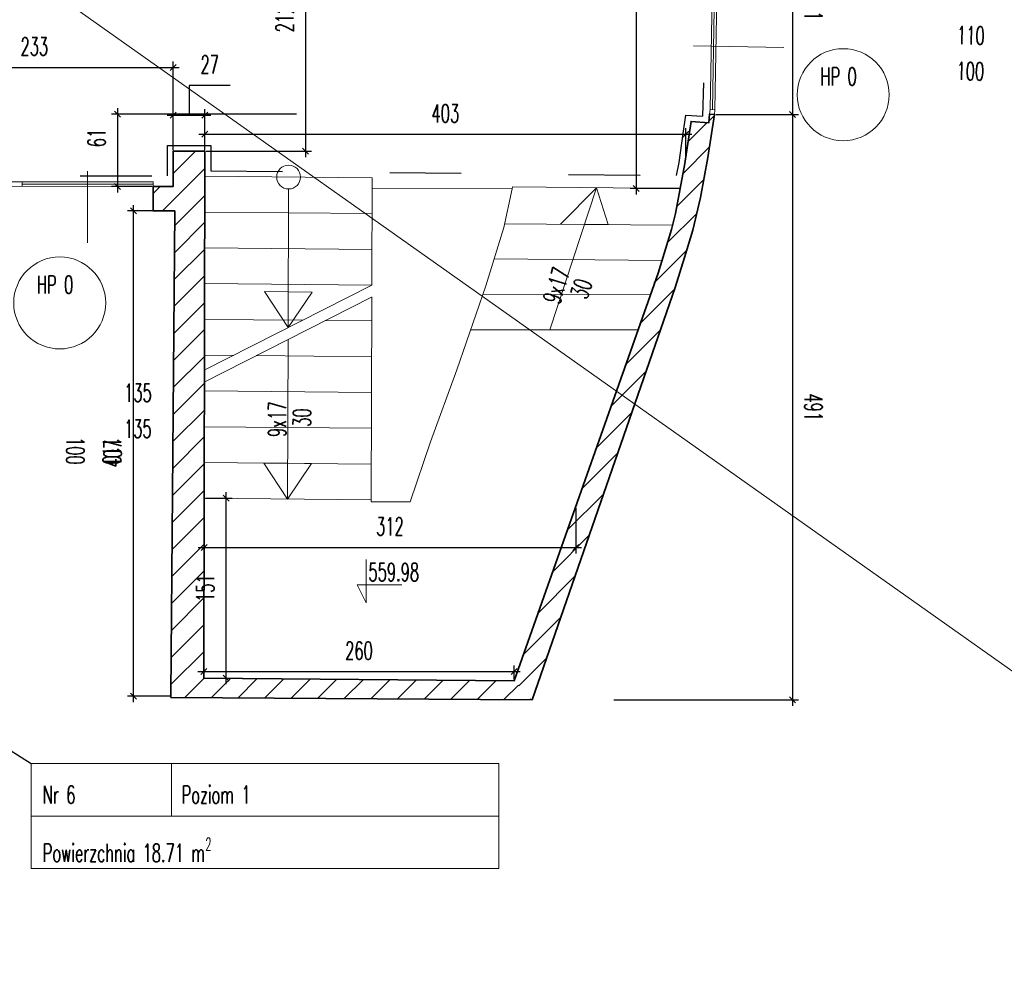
# Model space of a CAD drawing. Header units: millimetres. Extents: x 19887 to 192597, y -14203 to 39042.
# Tile 48 of 256: x 26760 to 27586, y -11213 to -10401. Entities that reach past the tile are written whole.
import ezdxf
from ezdxf import colors
from ezdxf.entities.mleader import LeaderData, LeaderLine
from ezdxf.math import Vec2, Vec3

# ---------------------------------------------------------------- set-up
doc = ezdxf.new("R2010")
doc.units = ezdxf.units.MM
doc.linetypes.add('ACAD_ISO03W100', pattern=[30, 12, -18])
doc.layers.get('Defpoints').update_dxf_attribs({"color": 4})
for name, color, linetype, lineweight in [('Basen_rzut_poziom_1_obrys', 252, 'Continuous', 35), ('koty wysokościowe', 252, 'Continuous', 0), ('Okna', 252, 'Continuous', 5), ('Schody', 252, 'Continuous', 5), ('Tabela', 1, 'Continuous', 0)]:
    doc.layers.add(name, color=color, linetype=linetype, lineweight=lineweight)
for name, color, linetype in [('Sufit podwieszany', 252, 'Continuous'), ('Wymiarowanie', 3, 'Continuous'), ('Wypełnienie', 252, 'Continuous')]:
    doc.layers.add(name, color=color, linetype=linetype)
doc.styles.add('ROMANS', font='romans.shx', dxfattribs={"width": 0.6})
doc.styles.get("Standard").update_dxf_attribs({"font": 'arial.ttf'})
doc.dimstyles.new('000001FB70622F18', dxfattribs={"dimtxt": 20, "dimasz": 5, "dimexe": 5, "dimexo": 1, "dimgap": 20, "dimtad": 1, "dimtoh": 1, "dimdec": 0, "dimtxsty": 'Standard', "dimblk": 'OBLIQUE', "dimcen": 0, "dimdle": 5, "dimclrd": 252, "dimclre": 252, "dimclrt": 252, "dimadec": 0, "dimazin": 0, "dimtfac": 1, "dimtdec": 0, "dimtmove": 0, "dimatfit": 3, "dimldrblk": 'OBLIQUE', "dimfxl": 150, "dimfxlon": 1, "dimlwd": 25, "dimlwe": 25, "dimarcsym": 1})

# ---------------------------------------------------------------- blocks, each defined once
blk = doc.blocks.new('_Oblique')
at = {"color": 0, "linetype": 'ByBlock', "lineweight": -2}
blk.add_line((-0.5, -0.5), (0.5, 0.5), dxfattribs=at)
blk = doc.blocks.new('*D798')
at = {"layer": 'Defpoints', "color": 0}
for p in [(4439.66, -4426.71), (4436.34, -4608.08), (4501.78, -4608.08)]:
    blk.add_point(p, dxfattribs=at)
at = {"layer": 'Wymiarowanie', "color": 252, "linetype": 'Continuous', "lineweight": 25}
for p, q in [((4501.78, -4421.71), (4501.78, -4613.08)), ((4440.66, -4426.71), (4506.78, -4426.71)), ((4437.34, -4608.08), (4506.78, -4608.08))]:
    blk.add_line(p, q, dxfattribs=at)
at = {"layer": 'Wymiarowanie', "color": 252, "linetype": 'ByBlock', "lineweight": 25, "xscale": 5, "yscale": 5, "zscale": 5}
for p, rotation in [((4501.78, -4426.71), 90), ((4501.78, -4608.08), 270)]:
    blk.add_blockref('_Oblique', p, dxfattribs=dict(at, rotation=rotation))
at = {"layer": 'Wymiarowanie', "color": 252, "insert": (4519.28, -4517.4), "char_height": 15, "attachment_point": 5, "rotation": 270, "style": 'ROMANS'}
blk.add_mtext('181', dxfattribs=at)
blk = doc.blocks.new('*D805')
at = {"layer": 'Defpoints', "color": 0}
for p in [(4436.34, -4608.08), (4283.33, -5098.69), (4501.78, -5098.69)]:
    blk.add_point(p, dxfattribs=at)
at = {"layer": 'Wymiarowanie', "color": 252, "linetype": 'Continuous', "lineweight": 25}
for p, q in [((4501.78, -4603.08), (4501.78, -5103.69)), ((4437.34, -4608.08), (4506.78, -4608.08)), ((4351.78, -5098.69), (4506.78, -5098.69))]:
    blk.add_line(p, q, dxfattribs=at)
at = {"layer": 'Wymiarowanie', "color": 252, "linetype": 'ByBlock', "lineweight": 25, "xscale": 5, "yscale": 5, "zscale": 5}
for p, rotation in [((4501.78, -4608.08), 90), ((4501.78, -5098.69), 270)]:
    blk.add_blockref('_Oblique', p, dxfattribs=dict(at, rotation=rotation))
at = {"layer": 'Wymiarowanie', "color": 252, "insert": (4519.28, -4853.39), "char_height": 15, "attachment_point": 5, "rotation": 270, "style": 'ROMANS'}
blk.add_mtext('491', dxfattribs=at)
blk = doc.blocks.new('*D837')
at = {"layer": 'Defpoints', "color": 0}
for p in [(4412.29, -4624.55), (4008.99, -4638.84), (4412.29, -4643.81)]:
    blk.add_point(p, dxfattribs=at)
at = {"layer": 'Wymiarowanie', "color": 252, "linetype": 'Continuous', "lineweight": 25}
for p, q in [((4008.99, -4637.84), (4008.99, -4619.55)), ((4412.29, -4642.81), (4412.29, -4619.55)), ((4003.99, -4624.55), (4417.29, -4624.55))]:
    blk.add_line(p, q, dxfattribs=at)
at = {"layer": 'Wymiarowanie', "color": 252, "linetype": 'ByBlock', "lineweight": 25, "xscale": 5, "yscale": 5, "zscale": 5, "rotation": 180}
blk.add_blockref('_Oblique', (4008.99, -4624.55), dxfattribs=at)
at = {"layer": 'Wymiarowanie', "color": 252, "linetype": 'ByBlock', "lineweight": 25, "xscale": 5, "yscale": 5, "zscale": 5}
blk.add_blockref('_Oblique', (4412.29, -4624.55), dxfattribs=at)
at = {"layer": 'Wymiarowanie', "color": 252, "insert": (4210.64, -4607.05), "char_height": 15, "attachment_point": 5, "style": 'ROMANS'}
blk.add_mtext('403', dxfattribs=at)
blk = doc.blocks.new('*D838')
at = {"layer": 'Defpoints', "color": 0}
for p in [(4268.34, -5074.98), (4007.97, -5080.52), (4268.34, -5082.7)]:
    blk.add_point(p, dxfattribs=at)
at = {"layer": 'Wymiarowanie', "color": 252, "linetype": 'Continuous', "lineweight": 25}
for p, q in [((4002.97, -5074.98), (4273.34, -5074.98)), ((4007.97, -5079.52), (4007.97, -5069.98)), ((4268.34, -5081.7), (4268.34, -5069.98))]:
    blk.add_line(p, q, dxfattribs=at)
at = {"layer": 'Wymiarowanie', "color": 252, "linetype": 'ByBlock', "lineweight": 25, "xscale": 5, "yscale": 5, "zscale": 5, "rotation": 180}
blk.add_blockref('_Oblique', (4007.97, -5074.98), dxfattribs=at)
at = {"layer": 'Wymiarowanie', "color": 252, "linetype": 'ByBlock', "lineweight": 25, "xscale": 5, "yscale": 5, "zscale": 5}
blk.add_blockref('_Oblique', (4268.34, -5074.98), dxfattribs=at)
at = {"layer": 'Wymiarowanie', "color": 252, "insert": (4138.15, -5057.48), "char_height": 15, "attachment_point": 5, "style": 'ROMANS'}
blk.add_mtext('260', dxfattribs=at)
blk = doc.blocks.new('*D835')
at = {"layer": 'Defpoints', "color": 0}
for p in [(4008.32, -4929.74), (4319.89, -4936.85), (4319.89, -4970.9)]:
    blk.add_point(p, dxfattribs=at)
at = {"layer": 'Wymiarowanie', "color": 252, "linetype": 'Continuous', "lineweight": 25}
for p, q in [((4008.32, -4930.74), (4008.32, -4975.9)), ((4319.89, -4937.85), (4319.89, -4975.9)), ((4003.32, -4970.9), (4324.89, -4970.9))]:
    blk.add_line(p, q, dxfattribs=at)
at = {"layer": 'Wymiarowanie', "color": 252, "linetype": 'ByBlock', "lineweight": 25, "xscale": 5, "yscale": 5, "zscale": 5, "rotation": 180}
blk.add_blockref('_Oblique', (4008.32, -4970.9), dxfattribs=at)
at = {"layer": 'Wymiarowanie', "color": 252, "linetype": 'ByBlock', "lineweight": 25, "xscale": 5, "yscale": 5, "zscale": 5}
blk.add_blockref('_Oblique', (4319.89, -4970.9), dxfattribs=at)
at = {"layer": 'Wymiarowanie', "color": 252, "insert": (4164.1, -4953.4), "char_height": 15, "attachment_point": 5, "style": 'ROMANS'}
blk.add_mtext('312', dxfattribs=at)
blk = doc.blocks.new('*D839')
at = {"layer": 'Defpoints', "color": 0}
for p in [(4008.32, -4929.74), (4026.78, -4929.74), (4007.97, -5080.52)]:
    blk.add_point(p, dxfattribs=at)
at = {"layer": 'Wymiarowanie', "color": 252, "linetype": 'Continuous', "lineweight": 25}
for p, q in [((4026.78, -5085.52), (4026.78, -4924.74)), ((4009.32, -4929.74), (4031.78, -4929.74)), ((4008.97, -5080.52), (4031.78, -5080.52))]:
    blk.add_line(p, q, dxfattribs=at)
at = {"layer": 'Wymiarowanie', "color": 252, "linetype": 'ByBlock', "lineweight": 25, "xscale": 5, "yscale": 5, "zscale": 5}
for p, rotation in [((4026.78, -4929.74), 90), ((4026.78, -5080.52), 270)]:
    blk.add_blockref('_Oblique', p, dxfattribs=dict(at, rotation=rotation))
at = {"layer": 'Wymiarowanie', "color": 252, "insert": (4009.28, -5005.13), "char_height": 15, "attachment_point": 5, "rotation": 90, "style": 'ROMANS'}
blk.add_mtext('151', dxfattribs=at)
blk = doc.blocks.new('*D836')
at = {"layer": 'Defpoints', "color": 0}
for p in [(4432.18, -4607.72), (3935.74, -4668.34), (3965.54, -4668.34)]:
    blk.add_point(p, dxfattribs=at)
at = {"layer": 'Wymiarowanie', "color": 252, "linetype": 'Continuous', "lineweight": 25}
for p, q in [((3935.74, -4602.72), (3935.74, -4673.34)), ((4085.74, -4607.72), (3930.74, -4607.72)), ((3964.54, -4668.34), (3930.74, -4668.34))]:
    blk.add_line(p, q, dxfattribs=at)
at = {"layer": 'Wymiarowanie', "color": 252, "linetype": 'ByBlock', "lineweight": 25, "xscale": 5, "yscale": 5, "zscale": 5}
for p, rotation in [((3935.74, -4607.72), 90), ((3935.74, -4668.34), 270)]:
    blk.add_blockref('_Oblique', p, dxfattribs=dict(at, rotation=rotation))
at = {"layer": 'Wymiarowanie', "color": 252, "insert": (3918.24, -4627.68), "char_height": 15, "attachment_point": 5, "rotation": 90, "style": 'ROMANS'}
blk.add_mtext('61', dxfattribs=at)
blk = doc.blocks.new('*D840')
at = {"layer": 'Defpoints', "color": 0}
for p in [(3949.14, -4688.87), (3983.61, -4688.87), (3980.43, -5095.68)]:
    blk.add_point(p, dxfattribs=at)
at = {"layer": 'Wymiarowanie', "color": 252, "linetype": 'Continuous', "lineweight": 25}
for p, q in [((3982.61, -4688.87), (3944.14, -4688.87)), ((3949.14, -5100.68), (3949.14, -4683.87)), ((3979.43, -5095.68), (3944.14, -5095.68))]:
    blk.add_line(p, q, dxfattribs=at)
at = {"layer": 'Wymiarowanie', "color": 252, "linetype": 'ByBlock', "lineweight": 25, "xscale": 5, "yscale": 5, "zscale": 5}
for p, rotation in [((3949.14, -4688.87), 90), ((3949.14, -5095.68), 270)]:
    blk.add_blockref('_Oblique', p, dxfattribs=dict(at, rotation=rotation))
at = {"layer": 'Wymiarowanie', "color": 252, "insert": (3931.64, -4892.27), "char_height": 15, "attachment_point": 5, "rotation": 90, "style": 'ROMANS'}
blk.add_mtext('407', dxfattribs=at)
blk = doc.blocks.new('*D860')
at = {"layer": 'Defpoints', "color": 0}
for p in [(3982.42, -4568.48), (3749.39, -4619.39), (3982.42, -4638.84)]:
    blk.add_point(p, dxfattribs=at)
at = {"layer": 'Wymiarowanie', "color": 252, "linetype": 'Continuous', "lineweight": 25}
for p, q in [((3749.39, -4618.39), (3749.39, -4563.48)), ((3982.42, -4637.84), (3982.42, -4563.48)), ((3744.39, -4568.48), (3987.42, -4568.48))]:
    blk.add_line(p, q, dxfattribs=at)
at = {"layer": 'Wymiarowanie', "color": 252, "linetype": 'ByBlock', "lineweight": 25, "xscale": 5, "yscale": 5, "zscale": 5, "rotation": 180}
blk.add_blockref('_Oblique', (3749.39, -4568.48), dxfattribs=at)
at = {"layer": 'Wymiarowanie', "color": 252, "linetype": 'ByBlock', "lineweight": 25, "xscale": 5, "yscale": 5, "zscale": 5}
blk.add_blockref('_Oblique', (3982.42, -4568.48), dxfattribs=at)
at = {"layer": 'Wymiarowanie', "color": 252, "insert": (3865.9, -4550.98), "char_height": 15, "attachment_point": 5, "style": 'ROMANS'}
blk.add_mtext('233', dxfattribs=at)
blk = doc.blocks.new('*D861')
at = {"layer": 'Defpoints', "color": 0}
for p in [(4008.99, -4608.61), (3982.42, -4638.84), (4008.99, -4638.84)]:
    blk.add_point(p, dxfattribs=at)
at = {"layer": 'Wymiarowanie', "color": 252, "linetype": 'Continuous', "lineweight": 25}
for p, q in [((4030.27, -4583.61), (3995.7, -4583.61)), ((3995.7, -4583.61), (3995.7, -4608.61)), ((3982.42, -4637.84), (3982.42, -4603.61)), ((4008.99, -4637.84), (4008.99, -4603.61)), ((3977.42, -4608.61), (4013.99, -4608.61))]:
    blk.add_line(p, q, dxfattribs=at)
at = {"layer": 'Wymiarowanie', "color": 252, "linetype": 'ByBlock', "lineweight": 25, "xscale": 5, "yscale": 5, "zscale": 5, "rotation": 180}
blk.add_blockref('_Oblique', (3982.42, -4608.61), dxfattribs=at)
at = {"layer": 'Wymiarowanie', "color": 252, "linetype": 'ByBlock', "lineweight": 25, "xscale": 5, "yscale": 5, "zscale": 5}
blk.add_blockref('_Oblique', (4008.99, -4608.61), dxfattribs=at)
at = {"layer": 'Wymiarowanie', "color": 252, "insert": (4012.99, -4566.11), "char_height": 15, "attachment_point": 5, "style": 'ROMANS'}
blk.add_mtext('27', dxfattribs=at)
blk = doc.blocks.new('*D966')
at = {"layer": 'Defpoints', "color": 0}
for p in [(4032.24, -4426.83), (4008.99, -4638.84), (4093.34, -4638.84)]:
    blk.add_point(p, dxfattribs=at)
at = {"layer": 'Wymiarowanie', "color": 252, "linetype": 'Continuous', "lineweight": 25}
for p, q in [((4093.34, -4421.83), (4093.34, -4643.84)), ((4033.24, -4426.83), (4098.34, -4426.83)), ((4009.99, -4638.84), (4098.34, -4638.84))]:
    blk.add_line(p, q, dxfattribs=at)
at = {"layer": 'Wymiarowanie', "color": 252, "linetype": 'ByBlock', "lineweight": 25, "xscale": 5, "yscale": 5, "zscale": 5}
for p, rotation in [((4093.34, -4426.83), 90), ((4093.34, -4638.84), 270)]:
    blk.add_blockref('_Oblique', p, dxfattribs=dict(at, rotation=rotation))
at = {"layer": 'Wymiarowanie', "color": 252, "insert": (4075.84, -4527.51), "char_height": 15, "attachment_point": 5, "rotation": 90, "style": 'ROMANS'}
blk.add_mtext('212', dxfattribs=at)
blk = doc.blocks.new('*D980')
at = {"layer": 'Defpoints', "color": 0}
for p in [(4423.81, -4345.44), (4370.6, -4670.01), (4407.56, -4670.01)]:
    blk.add_point(p, dxfattribs=at)
at = {"layer": 'Wymiarowanie', "color": 252, "linetype": 'Continuous', "lineweight": 25}
for p, q in [((4370.6, -4340.44), (4370.6, -4675.01)), ((4422.81, -4345.44), (4365.6, -4345.44)), ((4406.56, -4670.01), (4365.6, -4670.01))]:
    blk.add_line(p, q, dxfattribs=at)
at = {"layer": 'Wymiarowanie', "color": 252, "linetype": 'ByBlock', "lineweight": 25, "xscale": 5, "yscale": 5, "zscale": 5}
for p, rotation in [((4370.6, -4345.44), 90), ((4370.6, -4670.01), 270)]:
    blk.add_blockref('_Oblique', p, dxfattribs=dict(at, rotation=rotation))
at = {"layer": 'Wymiarowanie', "color": 252, "insert": (4353.1, -4507.72), "char_height": 15, "attachment_point": 5, "rotation": 90, "style": 'ROMANS'}
blk.add_mtext('325', dxfattribs=at)
blk = doc.blocks.new('*D997')
at = {"layer": 'Defpoints', "color": 0}
for p in [(4436.34, -4608.08), (4283.33, -5098.69), (4501.78, -5098.69)]:
    blk.add_point(p, dxfattribs=at)
at = {"layer": 'Wymiarowanie', "color": 252, "linetype": 'Continuous', "lineweight": 25}
for p, q in [((4501.78, -4603.08), (4501.78, -5103.69)), ((4437.34, -4608.08), (4506.78, -4608.08)), ((4351.78, -5098.69), (4506.78, -5098.69))]:
    blk.add_line(p, q, dxfattribs=at)
at = {"layer": 'Wymiarowanie', "color": 252, "linetype": 'ByBlock', "lineweight": 25, "xscale": 5, "yscale": 5, "zscale": 5}
for p, rotation in [((4501.78, -4608.08), 90.00000000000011), ((4501.78, -5098.69), 270.0000000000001)]:
    blk.add_blockref('_Oblique', p, dxfattribs=dict(at, rotation=rotation))
at = {"layer": 'Wymiarowanie', "color": 252, "insert": (4519.28, -4853.39), "char_height": 15, "attachment_point": 5, "rotation": 270, "style": 'ROMANS'}
blk.add_mtext('491', dxfattribs=at)
blk = doc.blocks.new('*D996')
at = {"layer": 'Defpoints', "color": 0}
for p in [(4432.18, -4607.72), (3935.74, -4668.34), (3965.54, -4668.34)]:
    blk.add_point(p, dxfattribs=at)
at = {"layer": 'Wymiarowanie', "color": 252, "linetype": 'Continuous', "lineweight": 25}
for p, q in [((3935.74, -4602.72), (3935.74, -4673.34)), ((4085.74, -4607.72), (3930.74, -4607.72)), ((3964.54, -4668.34), (3930.74, -4668.34))]:
    blk.add_line(p, q, dxfattribs=at)
at = {"layer": 'Wymiarowanie', "color": 252, "linetype": 'ByBlock', "lineweight": 25, "xscale": 5, "yscale": 5, "zscale": 5}
for p, rotation in [((3935.74, -4607.72), 90), ((3935.74, -4668.34), 270)]:
    blk.add_blockref('_Oblique', p, dxfattribs=dict(at, rotation=rotation))
at = {"layer": 'Wymiarowanie', "color": 252, "insert": (3918.24, -4627.68), "char_height": 15, "attachment_point": 5, "rotation": 90, "style": 'ROMANS'}
blk.add_mtext('61', dxfattribs=at)
blk = doc.blocks.new('*D995')
at = {"layer": 'Defpoints', "color": 0}
for p in [(4268.34, -5074.98), (4007.97, -5080.52), (4268.34, -5082.7)]:
    blk.add_point(p, dxfattribs=at)
at = {"layer": 'Wymiarowanie', "color": 252, "linetype": 'Continuous', "lineweight": 25}
for p, q in [((4002.97, -5074.98), (4273.34, -5074.98)), ((4007.97, -5079.52), (4007.97, -5069.98)), ((4268.34, -5081.7), (4268.34, -5069.98))]:
    blk.add_line(p, q, dxfattribs=at)
at = {"layer": 'Wymiarowanie', "color": 252, "linetype": 'ByBlock', "lineweight": 25, "xscale": 5, "yscale": 5, "zscale": 5, "rotation": 180}
blk.add_blockref('_Oblique', (4007.97, -5074.98), dxfattribs=at)
at = {"layer": 'Wymiarowanie', "color": 252, "linetype": 'ByBlock', "lineweight": 25, "xscale": 5, "yscale": 5, "zscale": 5}
blk.add_blockref('_Oblique', (4268.34, -5074.98), dxfattribs=at)
at = {"layer": 'Wymiarowanie', "color": 252, "insert": (4138.15, -5057.48), "char_height": 15, "attachment_point": 5, "style": 'ROMANS'}
blk.add_mtext('260', dxfattribs=at)
blk = doc.blocks.new('G$CF5E15B28')
at = {"layer": 'Wypełnienie'}
h = blk.add_hatch(dxfattribs=at)
h.set_pattern_fill('ANSI31', color=253, scale=5, angle=90)
h.set_pattern_definition([(45, (2581.179, -2061.397), (-11.22532, 11.22532), [])])
edge = h.paths.add_edge_path()
edge.add_spline(control_points=[(4416.63, -4613.81), (4415.1, -4624.75), (4413.31, -4636.88), (4411.52, -4649.01), (4407.56, -4670.01), (4403.6, -4691.01), (4400.11, -4704.38), (4389.1, -4741.02), (4268.34, -5082.7)], knot_values=[0, 0, 0, 0, 1, 2, 3, 4, 5, 6, 6, 6, 6], degree=3, periodic=0)
edge.add_line((4268.34, -5082.7), (4283.33, -5098.69))
edge.add_spline(control_points=[(4283.33, -5098.69), (4403.26, -4753.14), (4411.06, -4727.96), (4418.21, -4704.86), (4424.63, -4677.69), (4430.62, -4644.17), (4436.34, -4608.08)], knot_values=[0, 0, 0, 0, 1, 2, 3, 4, 4, 4, 4], degree=3, periodic=0)
edge.add_line((4436.34, -4608.08), (4432.18, -4607.72))
edge.add_line((4432.18, -4607.72), (4431.66, -4614.9))
edge.add_line((4431.66, -4614.9), (4416.63, -4613.81))
h = blk.add_hatch(dxfattribs=at)
h.set_pattern_fill('ANSI31', color=253, scale=5, angle=90)
h.set_pattern_definition([(45, (3252.028, -2175.285), (-11.22532, 11.22532), [])])
h.paths.add_polyline_path([(4008.99, -4638.84), (3982.42, -4638.84), (3982.42, -4668.34), (3965.54, -4668.34), (3965.54, -4688.87), (3983.61, -4688.87), (3980.43, -5096.86), (4283.33, -5098.69), (4268.34, -5082.7), (4007.97, -5080.52)])
at = {"layer": 'Basen_rzut_poziom_1_obrys', "color": 253, "elevation": 0}
for points in [[(3980.43, -5096.8), (3980.43, -5096.8), (4283.33, -5098.69), (4403.26, -4753.14), (4411.06, -4727.96), (4418.21, -4704.86), (4424.63, -4677.69), (4430.62, -4644.17), (4436.34, -4608.08), (4432.18, -4607.72)], [(3982.42, -4638.84), (4008.99, -4638.84), (4007.97, -5080.52), (4268.34, -5082.7), (4389.1, -4741.02), (4400.11, -4704.38), (4403.6, -4691.01), (4411.52, -4649.01), (4415.1, -4624.75), (4416.63, -4613.81), (4431.66, -4614.9), (4432.18, -4607.72)], [(3982.42, -4638.84), (3982.42, -4668.34), (3965.54, -4668.34), (3965.54, -4688.87), (3983.61, -4688.87), (3980.44, -5094.5), (3980.43, -5096.86)]]:
    blk.add_lwpolyline(points, dxfattribs=at)
at = {"layer": 'koty wysokościowe', "color": 253, "elevation": 0}
for points in [[(4144.23, -4981.19), (4144.23, -5017.43)], [(4136.73, -5002.43), (4144.23, -5002.43)], [(4144.23, -5017.43), (4136.73, -5002.43)], [(4144.23, -5002.43), (4174.23, -5002.43)]]:
    blk.add_lwpolyline(points, dxfattribs=at)
at = {"layer": 'Okna', "color": 253, "elevation": 0}
for points in [[(4435.6, -4430.66), (4432.53, -4603.73)], [(4436.51, -4604.08), (4439.6, -4430.71)], [(4436.03, -4519.29), (4434.52, -4603.9)], [(4418.62, -4550.41), (4494.54, -4551.78)], [(3910.59, -4655.44), (3910.59, -4715.44)], [(3965.54, -4668.34), (3965.54, -4664.34), (3749.39, -4664.34)], [(3855.64, -4666.3), (3855.64, -4664.44), (3855.64, -4668.27)], [(3749.39, -4668.2), (3965.54, -4668.34)], [(3855.64, -4666.3), (3965.54, -4666.34)]]:
    blk.add_lwpolyline(points, dxfattribs=at)
blk.add_lwpolyline([(4436.17, -4608.06), (4432.18, -4607.72), (4432.53, -4603.73), (4436.51, -4604.08)], close=True, dxfattribs=at)
at = {"layer": 'Okna', "color": 253}
for centre in [(4544.23, -4591.39, 0), (3887.21, -4765.95, 0)]:
    blk.add_circle(centre, 38.57, dxfattribs=at)
at = {"layer": 'Schody', "color": 253}
for p, q in [((4148.82, -4751.06, 0), (4008.35, -4822.4, 0)), ((4148.78, -4761, 0), (4008.33, -4832.33, 0))]:
    blk.add_line(p, q, dxfattribs=at)
at = {"layer": 'Schody', "color": 253, "elevation": 0}
for points in [[(4008.94, -4659.73), (4149.35, -4661.06), (4148.98, -4751.06)], [(4008.94, -4659.73), (4149.35, -4661.06)], [(4079.11, -4670.4), (4078.74, -4786.65)], [(4149.31, -4670.05), (4266.57, -4670.29)], [(4181.02, -4932.64), (4198.14, -4882.46), (4220.23, -4822.15), (4244.48, -4751.6), (4259.57, -4702.6), (4266.57, -4670.29), (4266.91, -4668.72), (4407.56, -4670.01)], [(4298.25, -4788.55), (4337.24, -4669.37)], [(4327.16, -4700.16), (4307.17, -4700.02), (4337.24, -4669.37)], [(4327.16, -4700.16), (4347.16, -4700.29), (4337.24, -4669.37)], [(4008.87, -4689.73), (4149.22, -4691.06)], [(4260.19, -4699.71), (4401.08, -4700.65)], [(4008.8, -4719.73), (4149.1, -4721.06)], [(4392.3, -4730.37), (4251.46, -4728.93)], [(4008.73, -4749.73), (4148.98, -4751.06)], [(4078.84, -4756.65), (4058.84, -4756.46), (4078.74, -4786.65)], [(4078.84, -4756.65), (4098.83, -4756.84), (4078.74, -4786.65)], [(4148.94, -4760.91), (4148.24, -4932.64), (4181.02, -4932.64)], [(4241.91, -4759.07), (4382.91, -4758.55)], [(4008.66, -4779.73), (4090.82, -4780.51)], [(4109.99, -4780.69), (4148.86, -4781.06)], [(4231.78, -4788.55), (4372.31, -4788.54)], [(4078.71, -4796.58), (4078.28, -4930.4)], [(4008.59, -4809.73), (4032.83, -4809.96)], [(4052, -4810.15), (4148.73, -4811.06)], [(4008.52, -4839.74), (4148.61, -4841.06)], [(4008.45, -4869.74), (4148.49, -4871.06)], [(4008.39, -4899.74), (4148.37, -4901.06)], [(4078.38, -4900.4), (4058.38, -4900.21), (4078.28, -4930.4)], [(4078.38, -4900.4), (4098.38, -4900.59), (4078.28, -4930.4)], [(4008.32, -4929.74), (4148.25, -4931.06)]]:
    blk.add_lwpolyline(points, dxfattribs=at)
at = {"layer": 'Schody', "color": 253}
blk.add_circle((4079.14, -4660.4, 0), 10, dxfattribs=at)
at = {"layer": 'Sufit podwieszany', "color": 253, "linetype": 'ACAD_ISO03W100', "ltscale": 5, "elevation": 0}
for points in [[(4431.98, -4431.61), (4426.16, -4609.49)], [(4404.54, -4659.07), (4406.59, -4648.18), (4410.15, -4624.04), (4412.33, -4608.48), (4426.16, -4609.49), (4426.16, -4609.49)], [(3754.45, -4659.31), (3977.6, -4659.31), (3977.6, -4633.84), (3982.42, -4633.84)], [(3982.42, -4633.84), (4014, -4633.84), (4014, -4633.84)], [(3982.42, -4633.84), (4014, -4633.84), (4013.95, -4655.1)], [(4013.95, -4655.1), (4404.54, -4659.07)]]:
    blk.add_lwpolyline(points, dxfattribs=at)
at = {"layer": 'Tabela', "color": 253, "elevation": 0}
blk.add_lwpolyline([(3863.4, -5152.13), (4255.34, -5152.13), (4255.34, -5240.19), (3863.4, -5240.19)], close=True, dxfattribs=at)
for points in [[(3980.99, -5152.13), (3980.99, -5196.16)], [(3863.4, -5196.16), (4255.34, -5196.16)]]:
    blk.add_lwpolyline(points, dxfattribs=at)
at = {"layer": 'koty wysokościowe', "color": 253, "insert": (4146.12, -4984.1, 0), "char_height": 15, "width": 21553.2844, "attachment_point": 1, "style": 'ROMANS'}
blk.add_mtext('559.98', dxfattribs=at)
at = {"layer": 'Okna', "color": 253, "char_height": 15, "width": 190.2964, "attachment_point": 3, "style": 'ROMANS'}
for s, insert, rotation in [('110', (4662.96, -4534.39, 0), 358.9298), ('100', (4662.53, -4564.41, 0), 358.9298), ('100', (3907.84, -4901.52, 0), 270), ('110', (3938.49, -4901.52, 0), 270)]:
    blk.add_mtext(s, dxfattribs=dict(at, insert=insert, rotation=rotation))
at = {"layer": 'Okna', "color": 253, "char_height": 15, "style": 'ROMANS'}
for s, insert, width, attachment_point in [('HP 0', (4525.09, -4568.6, 0), 157.2908, 1), ('HP 0', (3868.07, -4743.15, 0), 157.2908, 1), ('135', (3964.4, -4833.85, 0), 190.2964, 3), ('135', (3964.29, -4863.99, 0), 190.2964, 3)]:
    blk.add_mtext(s, dxfattribs=dict(at, insert=insert, width=width, attachment_point=attachment_point))
at = {"layer": 'Schody', "color": 253, "char_height": 15, "width": 190.2964, "attachment_point": 7, "style": 'ROMANS'}
for s, insert, rotation in [('9x17', (4306.42, -4767.87, 0), 72.25245), ('30', (4329.4, -4763.61, 0), 72.25245), ('30', (4097.8, -4869.83, 0), 89.56828), ('9x17', (4076.97, -4878.47, 0), 89.56828)]:
    blk.add_mtext(s, dxfattribs=dict(at, insert=insert, rotation=rotation))
at = {"layer": 'Tabela', "color": 253, "char_height": 15, "width": 61580.8127, "attachment_point": 1, "style": 'ROMANS'}
for s, insert in [('Nr 6', (3873.02, -5170.77, 0)), ('Poziom 1', (3989.44, -5170.77, 0)), ('\\A1;Powierzchnia 18.71 m{\\H0.7x;\\S2^ ;}', (3873.02, -5214.48, 0))]:
    blk.add_mtext(s, dxfattribs=dict(at, insert=insert))
at = {"layer": 'Wymiarowanie', "color": 253}
for base, p1, p2, angle, override, picture, middle in [((4370.6, -4670.01, 0), (4423.81, -4345.44, 0), (4407.56, -4670.01, 0), 90, {"dimtxt": 15, "dimgap": 10, "dimtxsty": 'ROMANS'}, '*D980', (4353.1, -4507.72, 0)), ((4501.78, -4608.08, 0), (4439.66, -4426.71, 0), (4436.34, -4608.08, 0), 90, {"dimtxt": 15, "dimgap": 10, "dimtad": 2, "dimtxsty": 'ROMANS', "dimtmove": 1}, '*D798', (4519.28, -4517.4, 0)), ((3982.42, -4568.48, 0), (3749.39, -4619.39, 0), (3982.42, -4638.84, 0), 0, {"dimtxt": 15, "dimgap": 10, "dimtxsty": 'ROMANS', "dimtmove": 1}, '*D860', (3865.9, -4550.98, 0)), ((4008.99, -4608.61, 0), (3982.42, -4638.84, 0), (4008.99, -4638.84, 0), 0, {"dimtxt": 15, "dimgap": 10, "dimtxsty": 'ROMANS', "dimtmove": 1}, '*D861', (4005.7, -4566.11, 0)), ((4412.29, -4624.55, 0), (4008.99, -4638.84, 0), (4412.29, -4643.81, 0), 0, {"dimtxt": 15, "dimgap": 10, "dimtxsty": 'ROMANS'}, '*D837', (4210.64, -4607.05, 0)), ((4501.78, -5098.69, 0), (4436.34, -4608.08, 0), (4283.33, -5098.69, 0), 90, {"dimtxt": 15, "dimgap": 10, "dimtad": 2, "dimtxsty": 'ROMANS', "dimtmove": 1}, '*D805', (4519.28, -4853.39, 0)), ((4501.78, -5098.69, 0), (4436.34, -4608.08, 0), (4283.33, -5098.69, 0), 90, {"dimtxt": 15, "dimgap": 10, "dimtad": 2, "dimtxsty": 'ROMANS', "dimtmove": 1}, '*D997', (4519.28, -4853.39)), ((3949.14, -4688.87, 0), (3980.43, -5095.68, 0), (3983.61, -4688.87, 0), 90, {"dimtxt": 15, "dimgap": 10, "dimtxsty": 'ROMANS'}, '*D840', (3931.64, -4892.27, 0)), ((4026.78, -4929.74, 0), (4007.97, -5080.52, 0), (4008.32, -4929.74, 0), 90, {"dimtxt": 15, "dimgap": 10, "dimtxsty": 'ROMANS'}, '*D839', (4009.28, -5005.13, 0)), ((4319.89, -4970.9, 0), (4008.32, -4929.74, 0), (4319.89, -4936.85, 0), 0, {"dimtxt": 15, "dimgap": 10, "dimtxsty": 'ROMANS'}, '*D835', (4164.1, -4953.4, 0)), ((4268.34, -5074.98, 0), (4007.97, -5080.52, 0), (4268.34, -5082.7, 0), 0, {"dimtxt": 15, "dimgap": 10, "dimtxsty": 'ROMANS'}, '*D838', (4138.15, -5057.48, 0)), ((4268.34, -5074.98, 0), (4007.97, -5080.52, 0), (4268.34, -5082.7, 0), 0, {"dimtxt": 15, "dimgap": 10, "dimtxsty": 'ROMANS'}, '*D995', (4138.15, -5057.48, 0))]:
    dim = blk.add_linear_dim(base=base, p1=p1, p2=p2, angle=angle, dimstyle='000001FB70622F18', override=override, dxfattribs=at)
    dim.commit()
    dim.dimension.update_dxf_attribs({"geometry": picture, "text_midpoint": middle})
for base, p1, p2, picture, middle in [((4093.34, -4638.84, 0), (4032.24, -4426.83, 0), (4008.99, -4638.84, 0), '*D966', (4093.34, -4527.51, 0)), ((3935.74, -4668.34, 0), (4432.18, -4607.72, 0), (3965.54, -4668.34, 0), '*D836', (3935.74, -4627.68, 0)), ((3935.74, -4668.34, 0), (4432.18, -4607.72, 0), (3965.54, -4668.34, 0), '*D996', (3935.74, -4627.68))]:
    dim = blk.add_linear_dim(base=base, p1=p1, p2=p2, angle=90, dimstyle='000001FB70622F18', override={"dimtxt": 15, "dimgap": 10, "dimtxsty": 'ROMANS'}, dxfattribs=at)
    dim.commit()
    dim.dimension.update_dxf_attribs({"geometry": picture, "text_midpoint": middle, "dimtype": 160})
at = {"layer": 'Schody', "color": 253}
ml = blk.add_multileader_mtext('Standard', dxfattribs=at)
ml.set_content('', color=253)
ml.set_leader_properties()
ml.build(insert=Vec2(0, 0))
ml.multileader.update_dxf_attribs({"text_top_attachment_type": 0, "text_bottom_attachment_type": 0, "dogleg_length": 0.8, "arrow_head_size": 20})
ctx = ml.context
ctx.base_point, ctx.char_height, ctx.arrow_head_size, ctx.landing_gap_size, ctx.plane_origin, ctx.plane_x_axis, ctx.plane_y_axis = Vec3(3864.2, -5152.13, 0), 0.4, 20, 0.2, Vec3(3863.4, -5152.13, 0), Vec3(1, 0, 0), Vec3(0, 1, 0)
ctx.attachment_type = 2
notes = []
notes.append((ctx, [(1, (1, 1, 0), (3863.4, -5152.13, 0), (1, 0, 0), 0.8, [(0, [(3428.68, -4877.83, 0)], 256, [])])]))
ctx.mtext.insert, ctx.mtext.text_direction, ctx.mtext.flow_direction = Vec3(3864.4, -5152.13, 0), Vec3(1, 0, 0), 5
for ctx, leaders in notes:
    for number, flags, end, landing, length, lines in leaders:
        leader = LeaderData()
        leader.index, (leader.has_last_leader_line, leader.has_dogleg_vector, leader.attachment_direction) = number, flags
        leader.last_leader_point, leader.dogleg_vector, leader.dogleg_length = Vec3(end), Vec3(landing), length
        for number, points, colour, breaks in lines:
            line = LeaderLine()
            line.index, line.vertices, line.color, line.breaks = number, Vec3.list(points), colors.encode_raw_color(colour), breaks
            leader.lines.append(line)
        ctx.leaders.append(leader)

msp = doc.modelspace()

# ---------------------------------------------------------------- linework, layer by layer
at = {"layer": 'Tabela'}
msp.add_lwpolyline([(19886.64, -5498.09), (30386.64, -12923.09)], dxfattribs=at)

# ---------------------------------------------------------------- block references
msp.add_blockref('G$CF5E15B28', (22906.81, -5872.86, 0))

doc.saveas('drawing.dxf')
